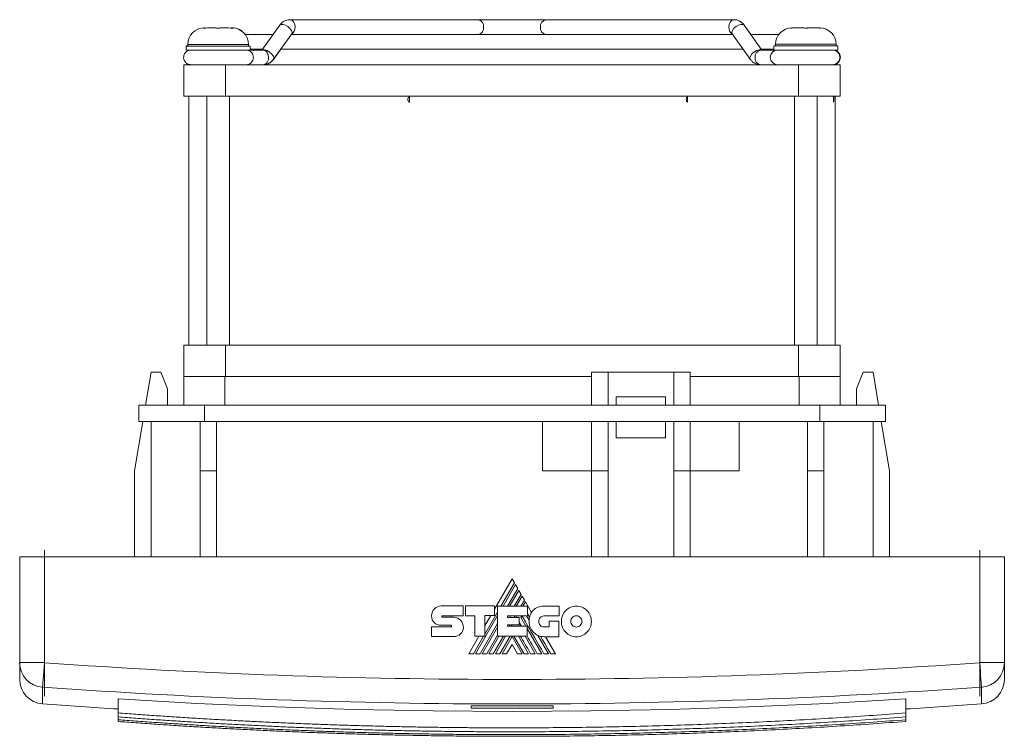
# Model space of a CAD drawing. Header units: millimetres. Extents: x 33 to 396, y 26 to 261.
# Tile 3 of 5: x 159 to 279, y 26 to 113. Entities that reach past the tile are written whole.
import ezdxf

# ---------------------------------------------------------------- set-up
doc = ezdxf.new("R2010")
doc.units = ezdxf.units.MM
doc.linetypes.add('CENTERX2', pattern=[20.32, 12.7, -2.54, 2.54, -2.54])
doc.linetypes.add('PHANTOM', pattern=[12.7, 6.35, -1.27, 1.27, -1.27, 1.27, -1.27])
doc.layers.add('___VS___', color=7, linetype='Continuous', lineweight=15)

msp = doc.modelspace()

# ---------------------------------------------------------------- linework, layer by layer
at = {"color": 7, "linetype": 'Continuous', "lineweight": 15}
for p, q in [((215.08, 113.31), (192.1, 113.31)), ((223.28, 113.31), (215.08, 113.31)), ((246.25, 113.31), (223.28, 113.31)), ((181.55, 112.26), (181.55, 112.28)), ((182.06, 112.31), (183.07, 112.31)), ((182.06, 112.3), (183.07, 112.3)), ((183.66, 112.31), (184.67, 112.31)), ((183.66, 112.3), (184.67, 112.3)), ((184.96, 112.3), (185.06, 112.3)), ((190.87, 112.64), (188.69, 109.61)), ((246.01, 111.6), (246, 111.62)), ((249.62, 109.61), (247.48, 112.64)), ((248.3, 111.51), (247.48, 112.64)), ((247.5, 112.61), (247.48, 112.64)), ((253.29, 112.31), (253.39, 112.31)), ((253.69, 112.31), (254.7, 112.31)), ((255.28, 112.31), (256.29, 112.31)), ((256.8, 112.27), (256.8, 112.29)), ((190.07, 111.51), (186.66, 111.51)), ((190.09, 108.48), (192.33, 111.59)), ((192.27, 111.51), (192.97, 111.51)), ((245.39, 111.51), (192.97, 111.51)), ((245.39, 111.51), (246.08, 111.51)), ((246.01, 111.6), (248.22, 108.48)), ((251.7, 111.51), (248.28, 111.51)), ((179.46, 110.11), (179.46, 110.1)), ((179.46, 110.11), (179.66, 110.11)), ((179.46, 110.1), (179.46, 109.6)), ((179.46, 110.1), (187.26, 110.1)), ((179.46, 109.6), (187.26, 109.6)), ((179.66, 110.3), (179.66, 110.1)), ((179.66, 110.3), (187.06, 110.3)), ((187.06, 110.1), (187.06, 110.3)), ((187.26, 109.6), (187.26, 110.1)), ((187.26, 109.71), (188.8, 109.71)), ((188.86, 109.61), (187.26, 109.61)), ((190.14, 108.48), (191, 109.71)), ((191, 109.71), (247.35, 109.71)), ((251.09, 109.61), (249.45, 109.61)), ((249.55, 109.71), (251.09, 109.71)), ((249.67, 109.61), (249.59, 109.71)), ((251.09, 109.61), (249.67, 109.61)), ((251.09, 110.11), (251.09, 109.61)), ((251.09, 110.11), (258.89, 110.11)), ((251.09, 109.61), (258.89, 109.61)), ((251.29, 110.31), (251.29, 110.11)), ((251.29, 110.31), (258.69, 110.31)), ((258.38, 109.6), (258.89, 109.6)), ((258.69, 110.11), (258.69, 110.31)), ((258.89, 109.61), (258.89, 110.11)), ((258.89, 109.6), (258.89, 109.61)), ((190.1, 108.44), (190.14, 108.49)), ((179.17, 107.81), (184.25, 107.81)), ((179.17, 104), (179.17, 107.81)), ((184.25, 107.81), (254.1, 107.81)), ((184.25, 107.81), (184.25, 104)), ((186.87, 107.81), (188.86, 107.81)), ((254.1, 104), (254.1, 107.81)), ((254.1, 107.81), (259.18, 107.81)), ((259.18, 107.81), (259.18, 104)), ((184.25, 104), (179.17, 104)), ((179.81, 104), (179.81, 73.62)), ((181.99, 104), (181.99, 73.62)), ((254.1, 104), (184.25, 104)), ((184.74, 73.62), (184.74, 104)), ((206.69, 103.95), (206.69, 103.24)), ((253.62, 104), (253.62, 73.62)), ((259.18, 104), (254.1, 104)), ((256.37, 73.62), (256.37, 104)), ((258.36, 103.95), (258.36, 103.94)), ((258.55, 73.62), (258.55, 104)), ((179.17, 73.62), (184.25, 73.62)), ((179.17, 69.81), (179.17, 73.62)), ((184.25, 73.62), (254.1, 73.62)), ((184.25, 73.62), (184.25, 69.81)), ((254.1, 69.81), (254.1, 73.62)), ((254.1, 73.62), (259.18, 73.62)), ((259.18, 73.62), (259.18, 69.81)), ((175.18, 70.31), (174.51, 66.31)), ((176.38, 70.31), (175.18, 70.31)), ((179.18, 69.81), (179.18, 66.31)), ((184.18, 69.81), (184.18, 66.31)), ((230.88, 70.31), (228.88, 70.31)), ((228.88, 70.31), (228.88, 66.31)), ((230.88, 70.31), (230.88, 66.31)), ((238.88, 70.31), (230.88, 70.31)), ((238.88, 70.31), (238.88, 66.31)), ((240.88, 70.31), (238.88, 70.31)), ((240.88, 70.31), (240.88, 66.31)), ((254.18, 69.81), (254.18, 66.31)), ((259.18, 69.81), (259.18, 66.31)), ((261.98, 70.31), (263.18, 70.31)), ((263.18, 70.31), (263.84, 66.31)), ((177.18, 66.31), (177.18, 68.31)), ((231.88, 67.31), (231.88, 66.31)), ((237.88, 67.31), (237.88, 66.31)), ((261.18, 66.31), (261.18, 68.31)), ((173.68, 66.31), (173.68, 64.31)), ((173.68, 66.31), (181.68, 66.31)), ((181.68, 66.31), (181.68, 64.31)), ((181.68, 66.31), (256.68, 66.31)), ((256.68, 66.31), (256.68, 64.31)), ((256.68, 66.31), (264.68, 66.31)), ((264.68, 66.31), (264.68, 64.31)), ((174.18, 64.31), (173.18, 58.31)), ((173.68, 64.31), (175.18, 64.31)), ((181.18, 64.31), (175.18, 64.31)), ((175.18, 64.31), (175.18, 47.81)), ((177.01, 64.31), (181.68, 64.31)), ((181.18, 64.31), (181.18, 58.31)), ((181.68, 64.31), (256.68, 64.31)), ((183.18, 64.31), (183.18, 58.31)), ((222.88, 58.31), (222.88, 64.31)), ((228.88, 64.31), (228.88, 58.31)), ((230.88, 64.31), (230.88, 58.31)), ((231.88, 64.31), (231.88, 62.31)), ((237.88, 64.31), (237.88, 62.31)), ((238.88, 64.31), (238.88, 58.31)), ((240.88, 64.31), (240.88, 58.31)), ((246.88, 58.31), (246.88, 64.31)), ((255.18, 64.31), (255.18, 58.31)), ((256.68, 64.31), (261.34, 64.31)), ((257.18, 64.31), (257.18, 58.31)), ((263.18, 64.31), (257.18, 64.31)), ((263.18, 64.31), (264.68, 64.31)), ((263.18, 64.31), (263.18, 47.81)), ((264.18, 64.31), (265.18, 58.31)), ((231.88, 62.31), (237.88, 62.31)), ((173.18, 58.31), (173.18, 47.81)), ((183.18, 58.31), (181.18, 58.31)), ((181.18, 58.31), (181.18, 47.81)), ((183.18, 58.31), (183.18, 47.81)), ((228.88, 58.31), (222.88, 58.31)), ((230.88, 58.31), (228.88, 58.31)), ((228.88, 58.31), (228.88, 47.81)), ((230.88, 58.31), (230.88, 47.81)), ((238.88, 58.31), (240.88, 58.31)), ((238.88, 58.31), (238.88, 47.81)), ((240.88, 58.31), (240.88, 47.81)), ((240.88, 58.31), (246.88, 58.31)), ((255.18, 58.31), (257.18, 58.31)), ((255.18, 58.31), (255.18, 47.81)), ((257.18, 58.31), (257.18, 47.81)), ((265.18, 58.31), (265.18, 47.81)), ((159.18, 47.81), (162.18, 47.81)), ((159.18, 34.9), (159.18, 47.81)), ((276.18, 47.81), (162.18, 47.81)), ((162.18, 47.81), (162.18, 34.9)), ((276.18, 34.9), (276.18, 47.81)), ((276.18, 47.81), (279.18, 47.81)), ((279.18, 47.81), (279.18, 34.9)), ((219.18, 45.12), (217.05, 41.43)), ((217.83, 41.8), (219.47, 44.63)), ((219.6, 44.41), (218.09, 41.8)), ((219.47, 44.63), (219.18, 45.12)), ((219.87, 43.93), (219.6, 44.41)), ((218.64, 41.8), (219.87, 43.93)), ((220, 43.71), (218.89, 41.8)), ((219.45, 41.8), (220.28, 43.23)), ((220.28, 43.23), (220, 43.71)), ((220.4, 43.02), (219.7, 41.8)), ((220.27, 41.8), (220.69, 42.52)), ((220.69, 42.52), (220.4, 43.02)), ((220.81, 42.31), (220.51, 41.8)), ((221.55, 41.02), (220.81, 42.31)), ((210.55, 41.81), (213.23, 41.81)), ((213.23, 41.81), (213.23, 40.62)), ((213.5, 40.62), (213.5, 41.81)), ((213.5, 41.81), (217.05, 41.81)), ((215.87, 38.39), (217.41, 41.07)), ((217.05, 41.81), (217.05, 40.63)), ((217.41, 38.12), (217.41, 41.8)), ((217.41, 41.8), (221.05, 41.8)), ((221.05, 41.8), (221.05, 40.61)), ((223.07, 41.79), (224.94, 41.79)), ((224.94, 41.79), (224.94, 40.59)), ((210.71, 40.62), (213.23, 40.62)), ((210.71, 40.43), (212.07, 40.43)), ((214.65, 40.62), (213.5, 40.62)), ((214.65, 38.12), (214.65, 40.62)), ((214.73, 35.99), (217.41, 40.63)), ((215.29, 35.99), (217.41, 39.67)), ((217.05, 40.63), (215.87, 40.63)), ((215.87, 38.12), (215.87, 40.63)), ((216.59, 40.63), (215.87, 39.38)), ((218.62, 40.61), (221.05, 40.61)), ((218.62, 40.61), (218.62, 40.41)), ((218.62, 40.41), (220.07, 40.41)), ((218.9, 40.41), (219.01, 40.61)), ((219.46, 40.41), (219.58, 40.61)), ((219.71, 40.41), (219.82, 40.61)), ((220.07, 40.41), (220.07, 39.51)), ((220.27, 40.4), (220.39, 40.61)), ((220.27, 40.4), (220.88, 39.33)), ((220.95, 40.61), (221.26, 40.06)), ((224.94, 40.59), (223.07, 40.59)), ((223.72, 39.25), (223.72, 39.96)), ((223.72, 39.96), (224.9, 39.96)), ((224.9, 39.96), (224.9, 38.06)), ((209.38, 39.25), (211.73, 39.25)), ((211.73, 39.45), (210.55, 39.45)), ((215.54, 35.99), (217.41, 39.23)), ((218.62, 39.51), (220.07, 39.51)), ((218.62, 39.51), (218.62, 39.33)), ((218.62, 39.33), (221.03, 39.33)), ((218.84, 39.33), (218.94, 39.51)), ((219.09, 39.33), (219.19, 39.51)), ((219.96, 39.51), (220.07, 39.33)), ((221.03, 38.12), (221.03, 39.33)), ((221.03, 39.08), (222.82, 35.99)), ((223.07, 39.25), (223.72, 39.25)), ((212.07, 38.07), (209.38, 38.07)), ((215.14, 38.12), (213.91, 35.99)), ((214.48, 35.99), (215.71, 38.12)), ((214.65, 38.12), (215.87, 38.12)), ((216.09, 35.99), (217.41, 38.27)), ((216.34, 35.99), (217.57, 38.12)), ((216.9, 35.99), (218.13, 38.12)), ((217.15, 35.99), (218.38, 38.12)), ((217.41, 38.12), (221.03, 38.12)), ((217.71, 35.99), (218.94, 38.12)), ((217.96, 35.99), (219.18, 38.1)), ((220.4, 35.99), (219.18, 38.1)), ((220.65, 35.99), (219.42, 38.12)), ((219.97, 38.12), (221.2, 35.99)), ((220.77, 38.12), (222.01, 35.99)), ((222.33, 38.23), (223.62, 35.99)), ((224.9, 38.06), (223.09, 38.06)), ((224.46, 35.99), (223.26, 38.06)), ((219.18, 37.13), (218.51, 35.99)), ((219.18, 37.13), (219.84, 35.99)), ((159.18, 34.9), (162.18, 34.9)), ((159.18, 32.85), (159.18, 34.9)), ((276.18, 34.9), (279.18, 34.9)), ((279.18, 34.9), (279.18, 32.85)), ((161.96, 31.91), (161.96, 29.86)), ((276.39, 29.86), (276.39, 31.91)), ((171.18, 30.47), (171.18, 28.76)), ((267.18, 30.47), (267.18, 28.76)), ((214.18, 29.65), (214.18, 29.36)), ((224.18, 29.36), (224.18, 29.65)), ((171.18, 28.76), (171.18, 28.28)), ((171.18, 28.28), (171.18, 27.93)), ((171.18, 27.93), (171.18, 27.72)), ((267.18, 28.76), (267.18, 28.28)), ((267.18, 28.28), (267.18, 27.93)), ((267.18, 27.93), (267.18, 27.72))]:
    msp.add_line(p, q, dxfattribs=at)
at = {"color": 7, "linetype": 'Continuous', "lineweight": 0}
for p, q in [((181.66, 112.3), (181.77, 112.3)), ((185.17, 112.26), (185.17, 112.28)), ((253.18, 112.27), (253.18, 112.29)), ((256.59, 112.31), (256.69, 112.31)), ((206.66, 103.26), (206.69, 103.24)), ((240.58, 103.95), (240.58, 103.24)), ((258.36, 103.26), (258.36, 103.24)), ((176.38, 70.31), (177.18, 68.31)), ((184.25, 69.81), (179.17, 69.81)), ((184.25, 69.81), (228.88, 69.81)), ((240.88, 69.81), (254.1, 69.81)), ((259.18, 69.81), (254.1, 69.81)), ((261.98, 70.31), (261.18, 68.31)), ((231.88, 67.31), (237.88, 67.31))]:
    msp.add_line(p, q, dxfattribs=at)
at = {"color": 7, "linetype": 'CENTERX2', "lineweight": 0}
for p, q in [((162.18, 30.82), (162.18, 49.81)), ((276.18, 30.82), (276.18, 49.81))]:
    msp.add_line(p, q, dxfattribs=at)
at = {"color": 7, "linetype": 'Continuous', "lineweight": 15, "flags": 128}
for points in [[(192.1, 113.31), (192.1, 113.31), (192.35, 113.24), (192.55, 113.05), (192.69, 112.76), (192.74, 112.41)], [(245.61, 112.41), (245.66, 112.76), (245.8, 113.05), (246.01, 113.24), (246.25, 113.31), (246.25, 113.31)], [(190.87, 112.64), (191.02, 112.74), (191.27, 112.74), (191.56, 112.65), (191.86, 112.48), (192.12, 112.25), (192.3, 112), (192.37, 111.77), (192.33, 111.59)], [(246, 111.62), (245.97, 111.78), (246.05, 112.01), (246.23, 112.26), (246.49, 112.49), (246.79, 112.66), (247.08, 112.74), (247.33, 112.74), (247.48, 112.64)], [(188.73, 109.61), (188.78, 109.63), (188.91, 109.64)], [(188.86, 109.61), (188.93, 109.61), (189.1, 109.54), (189.26, 109.4), (189.39, 109.21), (189.46, 108.97), (189.49, 108.71)], [(188.91, 109.64), (189.03, 109.63), (189.32, 109.54), (189.62, 109.36), (189.88, 109.13), (190.06, 108.89), (190.13, 108.66), (190.09, 108.48)], [(248.22, 108.48), (248.17, 108.64), (248.24, 108.87), (248.41, 109.13), (248.67, 109.36), (248.98, 109.54), (249.28, 109.63), (249.53, 109.62), (249.57, 109.61)], [(188.87, 107.81), (188.9, 107.81), (188.9, 107.81)], [(223.9, 35.99), (223.52, 36.64), (223.17, 37.24), (222.91, 37.69), (222.67, 38.11)], [(161.96, 31.91), (161.97, 32.01), (161.98, 32.2), (162, 32.49), (162.03, 32.86), (162.06, 33.3), (162.1, 33.8), (162.14, 34.34), (162.18, 34.9)], [(276.39, 31.91), (276.38, 32.01), (276.37, 32.2), (276.35, 32.49), (276.32, 32.86), (276.29, 33.3), (276.26, 33.8), (276.22, 34.34), (276.18, 34.9)], [(267.18, 30.47), (257.6, 29.92), (248, 29.5), (238.4, 29.19), (228.79, 29.01), (219.18, 28.95), (209.56, 29.01), (199.96, 29.19), (190.35, 29.5), (180.76, 29.92), (171.18, 30.47)]]:
    msp.add_lwpolyline(points, dxfattribs=at)
at = {"color": 7, "linetype": 'Continuous', "lineweight": 15}
for centre, radius, start, end in [((214.92, 112.52), 0.803, 351.9505, 78.5785), ((223.44, 112.52), 0.803, 101.4215, 188.0495), ((181.66, 110.31), 2, 90, 180), ((181.66, 110.3), 2, 90, 180), ((185.06, 110.31), 2, 36.8699, 90), ((185.06, 110.3), 2, 0, 90), ((191.85, 112.32), 0.892, 301.0098, 5.5176), ((214.92, 112.3), 0.803, 281.422, 8.049), ((223.44, 112.3), 0.803, 171.951, 258.578), ((246.5, 112.32), 0.892, 174.4807, 238.9925), ((253.29, 110.31), 2, 90, 180), ((256.69, 110.31), 2, 0, 90), ((249.61, 108.82), 0.803, 101.4215, 188.0495), ((251.55, 108.71), 0.9, 90, 270), ((258.25, 108.71), 0.9, 270, 90), ((188.83, 108.36), 0.551, 272.2173, 327.2389), ((188.39, 108.69), 1.11, 325.496, 1.0718), ((249.61, 108.6), 0.803, 171.9506, 258.5784), ((223.29, 39.97), 2.03, 149.0381, 166.8386), ((223.09, 39.89), 1.83, 174.6401, 270), ((162.17, 34.9), 3, 180.0669, 265.9792), ((219.18, 827.81), 794.96, 265.88826, 274.11174), ((276.18, 34.9), 3, 274.0207, 359.9332), ((162.18, 32.85), 3, 180, 265.8988), ((276.18, 32.85), 3, 274.1012, 0), ((219.18, 827.81), 797.95, 265.88826, 274.11174), ((219.18, 827.81), 800, 265.89881, 266.56019), ((219.18, 827.81), 798.18, 269.64108, 270.35892), ((219.18, 827.81), 798.47, 269.64121, 270.35879), ((219.18, 827.81), 800, 273.43981, 274.10119)]:
    msp.add_arc(centre, radius, start, end, dxfattribs=at)
for points, knots in [([(192.11, 113.31), (191.98, 113.3), (191.7, 113.28), (191.3, 113.09), (191.03, 112.85), (190.9, 112.69), (190.87, 112.64)], [0, 0, 0, 0, 0.272939, 0.581182, 0.888183, 1, 1, 1, 1]), ([(247.48, 112.64), (247.41, 112.73), (247.24, 112.94), (246.89, 113.18), (246.53, 113.3), (246.32, 113.31), (246.25, 113.31)], [0, 0, 0, 0, 0.240387, 0.554021, 0.859852, 1, 1, 1, 1]), ([(247.48, 112.64), (247.41, 112.74), (247.26, 112.93), (247.05, 113.05), (246.94, 113.12)], [0, 0, 0, 0, 0.482196, 1, 1, 1, 1]), ([(181.69, 112.28), (181.67, 112.27), (181.65, 112.27), (181.64, 112.27), (181.62, 112.27), (181.6, 112.26), (181.59, 112.26), (181.58, 112.26), (181.56, 112.26), (181.55, 112.26), (181.54, 112.26), (181.54, 112.26), (181.53, 112.26), (181.53, 112.26), (181.52, 112.26), (181.52, 112.26), (181.52, 112.27), (181.53, 112.27), (181.53, 112.27), (181.54, 112.27), (181.54, 112.27), (181.55, 112.28)], [0.0000001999, 0.0000001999, 0.0000001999, 0.0000001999, 0.000051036, 0.000051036, 0.000051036, 0.000102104, 0.000102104, 0.000102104, 0.0001526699, 0.0001526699, 0.0001526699, 0.0002024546, 0.0002024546, 0.0002024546, 0.0002519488, 0.0002519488, 0.0002519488, 0.0003018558, 0.0003018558, 0.0003018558, 0.0003403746, 0.0003403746, 0.0003403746, 0.0003403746]), ([(185.2, 112.26), (185.2, 112.26), (185.2, 112.26), (185.19, 112.26), (185.16, 112.26), (185.12, 112.26), (185.08, 112.27), (185.05, 112.27), (185.04, 112.28)], [0, 0, 0, 0, 0.039958, 0.243383, 0.443733, 0.642983, 0.843902, 1, 1, 1, 1]), ([(253.32, 112.29), (253.3, 112.28), (253.28, 112.28), (253.26, 112.28), (253.25, 112.28), (253.23, 112.27), (253.22, 112.27), (253.2, 112.27), (253.19, 112.27), (253.18, 112.27), (253.17, 112.27), (253.16, 112.27), (253.16, 112.27), (253.15, 112.27), (253.15, 112.27), (253.15, 112.27), (253.15, 112.28), (253.16, 112.28), (253.16, 112.28), (253.17, 112.28), (253.17, 112.28), (253.18, 112.29)], [0.0000001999, 0.0000001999, 0.0000001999, 0.0000001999, 0.000051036, 0.000051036, 0.000051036, 0.000102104, 0.000102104, 0.000102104, 0.0001526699, 0.0001526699, 0.0001526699, 0.0002024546, 0.0002024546, 0.0002024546, 0.0002519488, 0.0002519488, 0.0002519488, 0.0003018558, 0.0003018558, 0.0003018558, 0.0003403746, 0.0003403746, 0.0003403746, 0.0003403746]), ([(256.83, 112.27), (256.83, 112.27), (256.83, 112.27), (256.82, 112.27), (256.79, 112.27), (256.75, 112.27), (256.71, 112.28), (256.68, 112.28), (256.67, 112.29)], [0, 0, 0, 0, 0.039958, 0.243389, 0.443732, 0.642984, 0.843897, 1, 1, 1, 1]), ([(179.89, 109.6), (179.87, 109.6), (179.74, 109.57), (179.53, 109.47), (179.32, 109.26), (179.18, 109), (179.14, 108.67), (179.21, 108.37), (179.35, 108.14), (179.51, 107.99), (179.67, 107.9), (179.81, 107.85), (179.91, 107.83), (179.97, 107.82), (180, 107.82), (180.02, 107.82), (180.04, 107.82), (180.08, 107.82), (180.17, 107.82), (180.42, 107.81), (180.77, 107.81), (181.07, 107.81), (181.18, 107.81)], [0, 0, 0, 0, 0.015609, 0.074601, 0.123568, 0.180638, 0.24144, 0.302397, 0.350578, 0.390955, 0.424946, 0.452564, 0.473054, 0.483095, 0.489895, 0.497407, 0.510103, 0.542146, 0.646896, 0.775907, 0.912029, 1, 1, 1, 1]), ([(186.86, 107.81), (186.87, 107.81), (186.9, 107.81), (187.05, 107.84), (187.25, 107.93), (187.46, 108.12), (187.61, 108.37), (187.68, 108.69), (187.62, 109.01), (187.49, 109.25), (187.33, 109.41), (187.17, 109.51), (187.02, 109.57), (186.92, 109.59), (186.85, 109.6), (186.82, 109.6), (186.81, 109.6), (186.8, 109.6)], [0, 0, 0, 0, 0.002642, 0.049641, 0.154105, 0.247114, 0.356997, 0.476351, 0.602056, 0.700122, 0.781741, 0.850625, 0.907023, 0.949756, 0.971936, 0.985933, 1, 1, 1, 1]), ([(258.3, 107.82), (258.31, 107.82), (258.32, 107.82), (258.34, 107.82), (258.37, 107.82), (258.44, 107.83), (258.6, 107.86), (258.8, 107.96), (259.02, 108.15), (259.16, 108.41), (259.22, 108.74), (259.15, 109.04), (259.01, 109.28), (258.85, 109.44), (258.69, 109.53), (258.55, 109.58), (258.46, 109.61), (258.42, 109.61), (258.41, 109.61)], [0, 0, 0, 0, 0.038412, 0.075733, 0.093443, 0.110542, 0.155104, 0.256792, 0.344644, 0.447853, 0.559018, 0.67361, 0.763516, 0.838583, 0.901875, 0.953535, 0.992357, 1, 1, 1, 1]), ([(188.85, 107.81), (188.98, 107.82), (189.26, 107.84), (189.66, 108.03), (189.93, 108.27), (190.06, 108.43), (190.09, 108.48)], [0, 0, 0, 0, 0.272936, 0.581177, 0.888178, 1, 1, 1, 1]), ([(188.9, 107.81), (189.04, 107.82), (189.32, 107.85), (189.71, 108.04), (189.98, 108.28), (190.11, 108.44), (190.14, 108.48)], [0, 0, 0, 0, 0.274013, 0.583541, 0.891066, 1, 1, 1, 1]), ([(248.22, 108.48), (248.29, 108.39), (248.46, 108.18), (248.81, 107.94), (249.17, 107.82), (249.38, 107.81), (249.45, 107.81)], [0, 0, 0, 0, 0.240384, 0.554018, 0.859848, 1, 1, 1, 1]), ([(171.18, 28.76), (171.9, 28.71), (173.35, 28.6), (175.52, 28.45), (177.69, 28.3), (179.86, 28.16), (182.04, 28.03), (184.22, 27.91), (186.39, 27.79), (188.57, 27.68), (190.75, 27.58), (192.93, 27.49), (195.11, 27.4), (197.29, 27.32), (199.48, 27.25), (201.66, 27.19), (203.85, 27.13), (206.04, 27.08), (208.22, 27.04), (210.41, 27.01), (212.6, 26.98), (214.79, 26.96), (216.99, 26.95), (219.79, 26.95), (223.2, 26.96), (227.22, 27), (231.23, 27.06), (235.24, 27.15), (239.25, 27.26), (243.25, 27.4), (247.25, 27.56), (251.24, 27.75), (255.23, 27.96), (259.22, 28.2), (263.2, 28.47), (265.85, 28.66), (267.18, 28.76)], [0, 0, 0, 0, 0.0226894, 0.045379, 0.0680694, 0.090761, 0.1134544, 0.1361502, 0.1588489, 0.181551, 0.2042571, 0.2269677, 0.2496834, 0.2724046, 0.2951319, 0.3178659, 0.3406071, 0.3633561, 0.3861133, 0.4088792, 0.4316546, 0.4544398, 0.4772353, 0.5000419, 0.5418465, 0.5836144, 0.6253489, 0.6670533, 0.7087308, 0.7503848, 0.7920186, 0.8336355, 0.8752387, 0.9168317, 0.9584177, 1, 1, 1, 1]), ([(171.18, 28.28), (171.9, 28.22), (173.35, 28.11), (175.52, 27.96), (177.69, 27.82), (179.86, 27.68), (182.04, 27.55), (184.22, 27.42), (186.39, 27.31), (188.57, 27.2), (190.75, 27.1), (192.93, 27), (195.11, 26.92), (197.29, 26.84), (199.48, 26.77), (201.66, 26.7), (203.85, 26.65), (206.04, 26.6), (208.22, 26.56), (210.41, 26.53), (212.6, 26.5), (214.79, 26.48), (216.99, 26.47), (219.79, 26.46), (223.2, 26.48), (227.22, 26.51), (231.23, 26.58), (235.24, 26.66), (239.25, 26.78), (243.25, 26.92), (247.25, 27.08), (251.24, 27.27), (255.23, 27.48), (259.22, 27.72), (263.2, 27.98), (265.85, 28.18), (267.18, 28.28)], [0, 0, 0, 0, 0.022689, 0.045379, 0.068069, 0.090761, 0.113454, 0.13615, 0.158849, 0.181551, 0.204257, 0.226968, 0.249683, 0.272405, 0.295132, 0.317866, 0.340607, 0.363356, 0.386113, 0.408879, 0.431655, 0.45444, 0.477235, 0.500042, 0.541846, 0.583614, 0.625349, 0.667053, 0.708731, 0.750385, 0.792019, 0.833635, 0.875239, 0.916832, 0.958418, 1, 1, 1, 1]), ([(171.18, 27.93), (171.9, 27.88), (173.35, 27.77), (175.52, 27.62), (177.69, 27.47), (179.86, 27.33), (182.04, 27.2), (184.22, 27.08), (186.39, 26.96), (188.57, 26.85), (190.75, 26.75), (192.93, 26.66), (195.11, 26.57), (197.29, 26.49), (199.48, 26.42), (201.66, 26.36), (203.85, 26.3), (206.04, 26.25), (208.22, 26.21), (210.41, 26.18), (212.6, 26.15), (214.79, 26.14), (216.99, 26.12), (219.79, 26.12), (223.2, 26.13), (227.22, 26.17), (231.23, 26.23), (235.24, 26.32), (239.25, 26.43), (243.25, 26.57), (247.25, 26.73), (251.24, 26.92), (255.23, 27.14), (259.22, 27.37), (263.2, 27.64), (265.85, 27.83), (267.18, 27.93)], [0, 0, 0, 0, 0.022689, 0.045379, 0.068069, 0.090761, 0.113454, 0.13615, 0.158849, 0.181551, 0.204257, 0.226968, 0.249683, 0.272405, 0.295132, 0.317866, 0.340607, 0.363356, 0.386113, 0.408879, 0.431655, 0.45444, 0.477235, 0.500042, 0.541846, 0.583614, 0.625349, 0.667053, 0.708731, 0.750385, 0.792019, 0.833635, 0.875239, 0.916832, 0.958418, 1, 1, 1, 1]), ([(171.18, 27.72), (171.9, 27.67), (173.35, 27.56), (175.52, 27.41), (177.69, 27.26), (179.86, 27.12), (182.04, 26.99), (184.22, 26.87), (186.39, 26.75), (188.57, 26.65), (190.75, 26.55), (192.93, 26.45), (195.11, 26.37), (197.29, 26.29), (199.48, 26.22), (201.66, 26.15), (203.85, 26.1), (206.04, 26.05), (208.22, 26.01), (210.41, 25.97), (212.6, 25.95), (214.79, 25.93), (216.99, 25.92), (219.79, 25.91), (223.2, 25.92), (227.22, 25.96), (231.23, 26.02), (235.24, 26.11), (239.25, 26.22), (243.25, 26.36), (247.25, 26.53), (251.24, 26.72), (255.23, 26.93), (259.22, 27.17), (263.2, 27.43), (265.85, 27.63), (267.18, 27.72)], [0, 0, 0, 0, 0.022689, 0.045379, 0.068069, 0.090761, 0.113454, 0.13615, 0.158849, 0.181551, 0.204257, 0.226968, 0.249683, 0.272405, 0.295132, 0.317866, 0.340607, 0.363356, 0.386113, 0.408879, 0.431655, 0.45444, 0.477235, 0.500042, 0.541846, 0.583614, 0.625349, 0.667053, 0.708731, 0.750385, 0.792019, 0.833635, 0.875239, 0.916832, 0.958418, 1, 1, 1, 1])]:
    msp.add_open_spline(points, degree=3, knots=knots, dxfattribs=at)
for points in [[(181.55, 112.28), (181.62, 112.29), (181.69, 112.3), (181.77, 112.3)], [(182.06, 112.3), (181.94, 112.3), (181.81, 112.29), (181.69, 112.28)], [(183.23, 112.28), (183.17, 112.29), (183.12, 112.3), (183.07, 112.3)], [(183.66, 112.3), (183.6, 112.3), (183.55, 112.29), (183.5, 112.28)], [(185.04, 112.28), (184.91, 112.29), (184.79, 112.3), (184.67, 112.3)], [(185.17, 112.28), (185.18, 112.27), (185.19, 112.27), (185.2, 112.27)], [(253.69, 112.31), (253.56, 112.31), (253.44, 112.3), (253.32, 112.29)], [(254.85, 112.29), (254.8, 112.3), (254.75, 112.31), (254.7, 112.31)], [(255.28, 112.31), (255.23, 112.31), (255.18, 112.3), (255.13, 112.29)], [(256.67, 112.29), (256.54, 112.3), (256.42, 112.31), (256.29, 112.31)], [(256.59, 112.31), (256.66, 112.31), (256.73, 112.3), (256.8, 112.29)], [(256.8, 112.29), (256.81, 112.28), (256.82, 112.28), (256.82, 112.28)], [(209.38, 40.61), (209.38, 40.94), (209.51, 41.24), (209.72, 41.46)], [(209.72, 41.46), (209.93, 41.68), (210.23, 41.81), (210.55, 41.81)], [(221.32, 40.44), (221.21, 40.62), (221.12, 40.78), (221.05, 40.9)], [(221.55, 41.02), (221.61, 41.11), (221.68, 41.2), (221.76, 41.28)], [(221.76, 41.28), (222.06, 41.6), (222.5, 41.79), (223.07, 41.79)], [(225.19, 39.92), (225.19, 40.44), (225.4, 40.91), (225.73, 41.25)], [(225.73, 41.25), (226.06, 41.59), (226.51, 41.8), (227.02, 41.8)], [(227.02, 41.8), (227.52, 41.8), (227.98, 41.59), (228.31, 41.25)], [(228.31, 41.25), (228.64, 40.91), (228.85, 40.44), (228.85, 39.92)], [(209.69, 39.78), (209.49, 39.97), (209.37, 40.25), (209.38, 40.61)], [(210.55, 39.45), (210.21, 39.46), (209.9, 39.57), (209.69, 39.78)], [(210.66, 40.59), (210.64, 40.57), (210.63, 40.54), (210.63, 40.52)], [(210.63, 40.52), (210.63, 40.49), (210.64, 40.47), (210.66, 40.46)], [(210.71, 40.62), (210.69, 40.62), (210.67, 40.61), (210.66, 40.59)], [(210.66, 40.46), (210.67, 40.44), (210.69, 40.43), (210.71, 40.43)], [(212.07, 40.43), (212.39, 40.43), (212.69, 40.29), (212.9, 40.07)], [(212.9, 40.07), (213.11, 39.85), (213.25, 39.54), (213.25, 39.2)], [(220.33, 39.33), (220.21, 39.53), (220.13, 39.68), (220.07, 39.79)], [(223.07, 35.99), (221.36, 38.93), (220.47, 40.47), (220.4, 40.61)], [(221.26, 40.06), (221.27, 40.19), (221.29, 40.32), (221.32, 40.44)], [(222.62, 40.4), (222.5, 40.28), (222.43, 40.11), (222.43, 39.92)], [(222.43, 39.92), (222.43, 39.74), (222.5, 39.57), (222.62, 39.45)], [(223.07, 40.59), (222.9, 40.59), (222.73, 40.52), (222.62, 40.4)], [(225.73, 38.6), (225.4, 38.94), (225.19, 39.41), (225.19, 39.92)], [(226.55, 40.41), (226.43, 40.29), (226.35, 40.12), (226.35, 39.92)], [(226.35, 39.92), (226.35, 39.73), (226.43, 39.56), (226.55, 39.44)], [(227.02, 40.61), (226.83, 40.61), (226.67, 40.54), (226.55, 40.41)], [(227.49, 40.41), (227.37, 40.54), (227.2, 40.61), (227.02, 40.61)], [(227.69, 39.92), (227.69, 40.11), (227.61, 40.29), (227.49, 40.41)], [(227.49, 39.44), (227.61, 39.56), (227.69, 39.74), (227.69, 39.92)], [(228.85, 39.92), (228.85, 39.41), (228.64, 38.94), (228.31, 38.6)], [(211.78, 39.42), (211.77, 39.44), (211.75, 39.45), (211.73, 39.45)], [(211.73, 39.25), (211.75, 39.25), (211.77, 39.26), (211.79, 39.27)], [(211.81, 39.34), (211.81, 39.37), (211.8, 39.4), (211.78, 39.42)], [(211.79, 39.27), (211.8, 39.29), (211.81, 39.31), (211.81, 39.34)], [(213.25, 39.2), (213.25, 38.88), (213.12, 38.6), (212.91, 38.4)], [(222.62, 39.45), (222.73, 39.33), (222.9, 39.25), (223.07, 39.25)], [(227.02, 38.05), (226.51, 38.05), (226.06, 38.26), (225.73, 38.6)], [(226.55, 39.44), (226.67, 39.31), (226.83, 39.24), (227.02, 39.24)], [(227.02, 39.24), (227.2, 39.24), (227.37, 39.31), (227.49, 39.44)], [(228.31, 38.6), (227.98, 38.26), (227.52, 38.05), (227.02, 38.05)], [(212.91, 38.4), (212.69, 38.19), (212.4, 38.07), (212.07, 38.07)], [(221.45, 35.99), (220.94, 36.88), (220.53, 37.59), (220.22, 38.12)], [(222.26, 35.99), (221.77, 36.83), (221.36, 37.54), (221.03, 38.12)]]:
    msp.add_open_spline(points, degree=3, dxfattribs=at)
at = {"color": 7, "linetype": 'Continuous', "lineweight": 0}
for points, knots in [([(183.5, 112.28), (183.49, 112.27), (183.48, 112.27), (183.47, 112.27), (183.46, 112.27), (183.44, 112.26), (183.43, 112.26), (183.41, 112.26), (183.4, 112.26), (183.38, 112.26), (183.36, 112.26), (183.35, 112.26), (183.33, 112.26), (183.31, 112.26), (183.3, 112.26), (183.28, 112.26), (183.27, 112.27), (183.26, 112.27), (183.25, 112.27), (183.24, 112.27), (183.23, 112.27), (183.23, 112.28)], [0.0000002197, 0.0000002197, 0.0000002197, 0.0000002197, 0.0000510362, 0.0000510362, 0.0000510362, 0.0001021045, 0.0001021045, 0.0001021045, 0.0001526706, 0.0001526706, 0.0001526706, 0.0002024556, 0.0002024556, 0.0002024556, 0.0002519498, 0.0002519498, 0.0002519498, 0.0003018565, 0.0003018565, 0.0003018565, 0.0003403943, 0.0003403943, 0.0003403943, 0.0003403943]), ([(255.13, 112.29), (255.12, 112.28), (255.11, 112.28), (255.1, 112.28), (255.09, 112.28), (255.07, 112.27), (255.06, 112.27), (255.04, 112.27), (255.03, 112.27), (255.01, 112.27), (254.99, 112.27), (254.98, 112.27), (254.96, 112.27), (254.94, 112.27), (254.93, 112.27), (254.91, 112.27), (254.9, 112.28), (254.89, 112.28), (254.88, 112.28), (254.87, 112.28), (254.86, 112.28), (254.85, 112.29)], [0.0000002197, 0.0000002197, 0.0000002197, 0.0000002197, 0.0000510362, 0.0000510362, 0.0000510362, 0.0001021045, 0.0001021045, 0.0001021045, 0.0001526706, 0.0001526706, 0.0001526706, 0.0002024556, 0.0002024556, 0.0002024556, 0.0002519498, 0.0002519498, 0.0002519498, 0.0003018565, 0.0003018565, 0.0003018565, 0.0003403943, 0.0003403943, 0.0003403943, 0.0003403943]), ([(206.69, 103.95), (206.68, 103.94), (206.65, 103.92), (206.61, 103.89), (206.57, 103.85), (206.52, 103.78), (206.47, 103.66), (206.48, 103.51), (206.54, 103.36), (206.62, 103.29), (206.66, 103.26)], [0, 0, 0, 0, 0.060468, 0.121065, 0.182886, 0.246964, 0.434909, 0.623496, 0.811266, 1, 1, 1, 1]), ([(240.58, 103.24), (240.56, 103.26), (240.54, 103.28), (240.49, 103.33), (240.48, 103.36), (240.43, 103.45), (240.42, 103.52), (240.42, 103.66), (240.43, 103.73), (240.49, 103.86), (240.53, 103.91), (240.58, 103.94)], [0, 0, 0, 0, 0.125, 0.125, 0.25, 0.25, 0.5, 0.5, 0.75, 0.75, 1, 1, 1, 1]), ([(258.36, 103.24), (258.35, 103.26), (258.35, 103.28), (258.35, 103.33), (258.34, 103.36), (258.34, 103.45), (258.34, 103.52), (258.34, 103.66), (258.34, 103.73), (258.35, 103.86), (258.35, 103.91), (258.36, 103.94)], [0, 0, 0, 0, 0.125, 0.125, 0.25, 0.25, 0.5, 0.5, 0.75, 0.75, 1, 1, 1, 1]), ([(258.36, 103.95), (258.36, 103.94), (258.37, 103.92), (258.38, 103.89), (258.38, 103.85), (258.39, 103.78), (258.41, 103.66), (258.4, 103.51), (258.39, 103.36), (258.37, 103.29), (258.36, 103.26)], [0, 0, 0, 0, 0.060468, 0.121065, 0.182886, 0.246964, 0.434909, 0.623496, 0.811266, 1, 1, 1, 1])]:
    msp.add_open_spline(points, degree=3, knots=knots, dxfattribs=at)
for points in [[(184.96, 112.3), (185.03, 112.3), (185.1, 112.29), (185.17, 112.28)], [(253.18, 112.29), (253.25, 112.3), (253.32, 112.31), (253.39, 112.31)]]:
    msp.add_open_spline(points, degree=3, dxfattribs=at)
at = {"layer": '___VS___', "color": 7, "linetype": 'PHANTOM'}
for p, q in [((209.38, 39.25), (209.38, 38.07)), ((213.91, 35.99), (214.48, 35.99)), ((214.73, 35.99), (215.29, 35.99)), ((215.54, 35.99), (216.09, 35.99)), ((216.34, 35.99), (216.9, 35.99)), ((217.15, 35.99), (217.71, 35.99)), ((217.96, 35.99), (218.51, 35.99)), ((219.84, 35.99), (220.4, 35.99)), ((220.65, 35.99), (221.2, 35.99)), ((221.45, 35.99), (222.01, 35.99)), ((222.26, 35.99), (222.82, 35.99)), ((223.07, 35.99), (223.62, 35.99)), ((223.9, 35.99), (224.46, 35.99))]:
    msp.add_line(p, q, dxfattribs=at)

doc.saveas('drawing.dxf')
